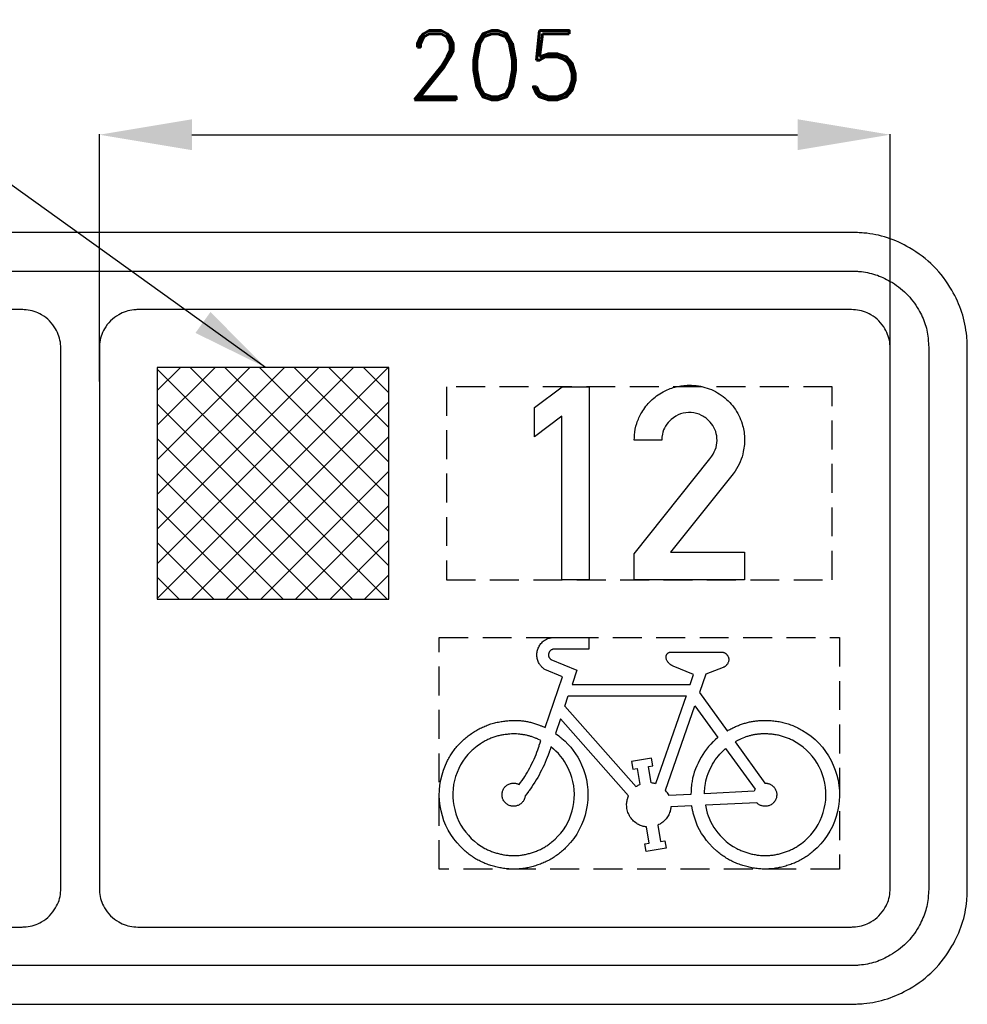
# Model space of a CAD drawing. Header units: millimetres. Extents: x 84 to 4098, y -145 to 1386.
# Tile 10 of 12: x 3729 to 3974, y 238 to 493. Entities that reach past the tile are written whole.
import ezdxf

# ---------------------------------------------------------------- set-up
doc = ezdxf.new("R2010")
doc.units = ezdxf.units.MM
doc.header["$LTSCALE"] = 5
doc.linetypes.add('ČÁRKOVANÁX2', pattern=[1.5, 1, -0.5])
doc.layers.add('Kóty', color=2, linetype='Continuous')
doc.layers.add('Značka', color=7, linetype='Continuous')
doc.styles.get("Standard").update_dxf_attribs({"font": 'romand.shx', "height": 18})
doc.dimstyles.get("Standard").update_dxf_attribs({"dimtxt": 18, "dimasz": 24, "dimexe": 0.18, "dimexo": 0.0625, "dimgap": 9, "dimtad": 1, "dimdec": 0, "dimzin": 0, "dimdsep": 46, "dimtxsty": 'Standard', "dimcen": 0.09, "dimadec": 0, "dimazin": 0, "dimtfac": 1, "dimtdec": 0, "dimtofl": 0, "dimtmove": 0, "dimatfit": 3, "dimfxl": 1, "dimtolj": 1, "dimtzin": 0, "dimarcsym": 0})

# ---------------------------------------------------------------- blocks, each defined once
blk = doc.blocks.new('*D29')
at = {"layer": 'Defpoints', "color": 0, "transparency": 16777216}
for p in [(3954.43, 463.16), (3749.43, 399.16), (3954.43, 399.16)]:
    blk.add_point(p, dxfattribs=at)
at = {"layer": 'Kóty', "color": 0, "lineweight": -2, "transparency": 16777216}
for p, q in [((3749.43, 399.22), (3749.43, 463.34)), ((3773.43, 463.16), (3930.43, 463.16)), ((3954.43, 399.22), (3954.43, 463.34))]:
    blk.add_line(p, q, dxfattribs=at)
at = {"layer": 'Kóty', "color": 0, "transparency": 16777216}
for points in [[(3773.43, 467.16), (3773.43, 459.16), (3749.43, 463.16)], [(3930.43, 467.16), (3930.43, 459.16), (3954.43, 463.16)]]:
    blk.add_solid(points, dxfattribs=at)
at = {"layer": 'Kóty', "color": 0, "transparency": 16777216, "insert": (3851.93, 481.16), "char_height": 18, "attachment_point": 5}
blk.add_mtext('\\A1;205', dxfattribs=at)

msp = doc.modelspace()

# ---------------------------------------------------------------- hatches: boundary and pattern name
at = {"layer": 'Značka'}
h = msp.add_hatch(dxfattribs=at)
h.set_pattern_fill('ANSI37', color=256, scale=2)
h.paths.add_polyline_path([(3764.43, 342.84), (3824.43, 342.84), (3824.43, 402.84), (3764.43, 402.84)])

# ---------------------------------------------------------------- linework, layer by layer
at = {"layer": 'Kóty'}
msp.add_lwpolyline([(3792.53, 402.84), (3696.7, 471.62)], dxfattribs=at)
msp.add_solid([(3778.22, 417.21), (3774.34, 411.8), (3792.53, 402.84)], dxfattribs=at)
at = {"layer": 'Značka', "color": 3}
for points in [[(3283.5, 237.84), (3944.43, 237.84, 0.003562), (3946, 237.9, 0.010736), (3947.57, 238.01, 0.055716), (3953.7, 239.27, 0.056161), (3959.43, 241.86, 0.069693), (3965.67, 246.59, 0.068357), (3970.41, 252.84, 0.056431), (3973.04, 258.58, 0.061133), (3974.27, 264.71), (3974.37, 266.27), (3974.43, 267.84), (3974.43, 407.84), (3974.37, 409.41), (3974.27, 410.98, 0.055717), (3973.01, 417.11, 0.056159), (3970.41, 422.84, 0.069687), (3965.68, 429.09, 0.068357), (3959.43, 433.82, 0.056437), (3953.7, 436.46, 0.061136), (3947.57, 437.68, 0.012254), (3946, 437.79, 0.004047), (3944.43, 437.84), (3283.5, 437.84)], [(3277.45, 427.84), (3944.43, 427.84, -0.003619), (3945.48, 427.8, -0.010672), (3946.52, 427.73, -0.055724), (3950.61, 426.89, -0.056165), (3954.43, 425.16, -0.069701), (3958.59, 422.01, -0.068364), (3961.75, 417.84, -0.056425), (3963.51, 414.02, -0.061098), (3964.32, 409.93), (3964.39, 408.89), (3964.43, 407.84), (3964.43, 267.84), (3964.39, 266.8), (3964.32, 265.75, -0.055728), (3963.48, 261.67, -0.056168), (3961.75, 257.84, -0.069701), (3958.6, 253.68, -0.068355), (3954.43, 250.52, -0.056435), (3950.61, 248.77, -0.061122), (3946.52, 247.95, -0.01217), (3945.48, 247.88, -0.004056), (3944.43, 247.84), (3277.45, 247.84)], [(3262.42, 257.84), (3729.43, 257.84, 0.003505), (3729.95, 257.86, 0.010675), (3730.47, 257.9, 0.055701), (3732.52, 258.32, 0.056165), (3734.43, 259.18, 0.069687), (3736.51, 260.76, 0.068336), (3738.09, 262.84, 0.056415), (3738.97, 264.75, 0.061115), (3739.37, 266.8), (3739.41, 267.32), (3739.43, 267.84), (3739.43, 407.84), (3739.41, 408.37), (3739.37, 408.89, 0.055752), (3738.95, 410.93, 0.056139), (3738.09, 412.84, 0.069682), (3736.51, 414.92, 0.06837), (3734.43, 416.5, 0.056416), (3732.52, 417.38, 0.061123), (3730.47, 417.79, 0.012246), (3729.95, 417.82), (3729.43, 417.84)], [(3944.43, 417.84), (3759.43, 417.84, 0.003617), (3758.91, 417.82, 0.010669), (3758.38, 417.79, 0.055729), (3756.34, 417.37, 0.056165), (3754.43, 416.5, 0.069715), (3752.35, 414.93, 0.068336), (3750.77, 412.84, 0.056415), (3749.89, 410.93, 0.061086), (3749.48, 408.89), (3749.45, 408.37), (3749.43, 407.84), (3749.43, 267.84), (3749.45, 267.32), (3749.48, 266.8, 0.055695), (3749.9, 264.75, 0.056165), (3750.77, 262.84, 0.069682), (3752.34, 260.76, 0.06837), (3754.43, 259.18, 0.05644), (3756.34, 258.31, 0.061106), (3758.38, 257.9, 0.012246), (3758.91, 257.86), (3759.43, 257.84), (3944.43, 257.84, 0.003505), (3944.95, 257.86, 0.010675), (3945.47, 257.9, 0.055701), (3947.52, 258.32, 0.056165), (3949.43, 259.18, 0.069715), (3951.51, 260.76, 0.068336), (3953.09, 262.84, 0.056415), (3953.97, 264.75, 0.061115), (3954.37, 266.8), (3954.41, 267.32), (3954.43, 267.84), (3954.43, 407.84), (3954.41, 408.37), (3954.37, 408.89, 0.055752), (3953.95, 410.93, 0.056139), (3953.09, 412.84, 0.069682), (3951.51, 414.92, 0.06837), (3949.43, 416.5, 0.05644), (3947.52, 417.38, 0.061135), (3945.47, 417.79, 0.012246), (3944.95, 417.82), (3944.43, 417.84)], [(3888.1, 347.84), (3888.1, 354.53), (3907.66, 379.14), (3907.95, 379.5), (3908.22, 379.87, 0.082978), (3909.28, 382.1, 0.094436), (3909.51, 384.55, 0.092124), (3909, 386.77, 0.08403), (3907.74, 388.7, 0.098147), (3905.52, 390.42, 0.106063), (3902.84, 391.14, 0.106172), (3900.1, 390.8, 0.099944), (3897.7, 389.39, 0.083722), (3896.21, 387.65, 0.091652), (3895.4, 385.56), (3895.28, 384.79), (3895.22, 384.01), (3888.1, 384.01), (3888.12, 384.68), (3888.15, 385.35, -0.059418), (3888.75, 388.36, -0.058217), (3890.03, 391.16, -0.072146), (3892.41, 394.23, -0.072226), (3895.55, 396.5, -0.061483), (3898.57, 397.75, -0.059935), (3901.8, 398.23, -0.083066), (3906.42, 397.69, -0.087047), (3910.62, 395.65, -0.087761), (3913.98, 392.41, -0.087812), (3916.03, 388.25, -0.0685), (3916.67, 384.69, -0.062425), (3916.36, 381.08, -0.050671), (3915.58, 378.4, -0.061828), (3914.23, 375.98), (3913.97, 375.61), (3913.69, 375.25), (3897.45, 354.98), (3916.64, 354.98), (3916.64, 347.84), (3888.1, 347.84)], [(3910.92, 329.09), (3911.01, 329.07), (3911.1, 329.05), (3911.12, 329.04), (3911.14, 329.04), (3911.21, 329.02), (3911.29, 328.99), (3911.37, 328.96), (3911.46, 328.92), (3911.55, 328.87), (3911.63, 328.82), (3911.71, 328.77), (3911.78, 328.72), (3911.88, 328.64), (3911.97, 328.56), (3912.05, 328.48), (3912.13, 328.39), (3912.2, 328.29), (3912.27, 328.19), (3912.33, 328.09), (3912.38, 327.99), (3912.44, 327.88), (3912.48, 327.77), (3912.52, 327.65), (3912.54, 327.54), (3912.57, 327.42), (3912.58, 327.3), (3912.59, 327.18), (3912.58, 327.06), (3912.57, 326.9), (3912.55, 326.74), (3912.51, 326.58), (3912.45, 326.43), (3912.39, 326.28), (3912.31, 326.13), (3912.22, 325.99), (3912.13, 325.86), (3912.04, 325.76), (3911.96, 325.66), (3911.87, 325.56), (3911.77, 325.47), (3911.67, 325.39), (3911.56, 325.32), (3911.47, 325.26), (3911.38, 325.21), (3911.36, 325.2), (3911.34, 325.19), (3911.22, 325.14), (3911.1, 325.09), (3906.67, 323.4), (3905, 318.6), (3912.18, 308.66), (3912.23, 308.69), (3912.28, 308.72), (3912.47, 308.82), (3912.66, 308.93), (3912.9, 309.05), (3913.14, 309.18), (3913.38, 309.31), (3913.62, 309.43), (3913.87, 309.55), (3914.11, 309.67, -0.015487), (3915.11, 310.1, -0.016457), (3916.13, 310.47, -0.016376), (3917.17, 310.78, -0.015321), (3918.23, 311.03, -0.01565), (3919.31, 311.21, -0.017283), (3920.4, 311.33, -0.015835), (3921.49, 311.38, -0.011284), (3922.59, 311.36, -0.014101), (3923.95, 311.29, -0.019834), (3925.3, 311.13, -0.0215), (3926.64, 310.86, -0.019147), (3927.95, 310.48, -0.019094), (3929.23, 310.02, -0.021226), (3930.48, 309.45, -0.019713), (3931.67, 308.8), (3932.82, 308.06), (3933.93, 307.26), (3934.98, 306.4), (3935.96, 305.45), (3936.87, 304.43), (3937.7, 303.35), (3938.45, 302.21), (3939.1, 301.02), (3939.68, 299.78), (3940.19, 298.51), (3940.61, 297.22), (3940.93, 295.89), (3941.15, 294.55), (3941.27, 293.19), (3941.29, 291.83), (3941.2, 290.47), (3941.02, 289.11), (3940.77, 287.77), (3940.43, 286.45), (3939.99, 285.16), (3939.45, 283.91), (3938.83, 282.7), (3938.11, 281.54), (3937.31, 280.44), (3936.44, 279.39), (3935.51, 278.39), (3934.51, 277.46, -0.02084), (3933.45, 276.61, -0.019015), (3932.32, 275.84, -0.019048), (3931.14, 275.15, -0.020869), (3929.92, 274.56, -0.019563), (3928.65, 274.06, -0.015041), (3927.35, 273.65, -0.015032), (3926.03, 273.3, -0.019523), (3924.69, 273.05, -0.020837), (3923.33, 272.9, -0.019043), (3921.97, 272.86, -0.019021), (3920.6, 272.91, -0.020896), (3919.25, 273.07, -0.019625), (3917.91, 273.32, -0.015111), (3916.6, 273.68, -0.015079), (3915.3, 274.09, -0.019589), (3914.04, 274.6, -0.020818), (3912.82, 275.2, -0.018903), (3911.65, 275.9, -0.018869), (3910.52, 276.67, -0.020635), (3909.46, 277.53), (3908.47, 278.47), (3907.54, 279.47), (3906.83, 280.3), (3906.17, 281.18), (3905.56, 282.09), (3905.01, 283.04), (3904.52, 284.01), (3904.1, 285.01), (3903.75, 286.04), (3903.46, 287.09), (3903.39, 287.35), (3903.33, 287.61), (3903.28, 287.83), (3903.23, 288.04), (3903.22, 288.09), (3903.21, 288.15), (3903.01, 289.22), (3897.59, 288.95), (3897.55, 288.65), (3897.5, 288.35), (3897.49, 288.29), (3897.48, 288.23), (3897.42, 287.99), (3897.36, 287.76), (3897.26, 287.48), (3897.15, 287.2), (3897.02, 286.92), (3896.88, 286.66), (3896.72, 286.4), (3896.54, 286.15), (3896.36, 285.9), (3896.17, 285.66), (3895.97, 285.44), (3895.75, 285.23), (3895.52, 285.03), (3895.28, 284.85), (3895.08, 284.71), (3894.87, 284.59), (3894.82, 284.56), (3894.77, 284.53), (3894.5, 284.39), (3894.23, 284.25), (3894.91, 280.03), (3896.02, 280.21), (3896.34, 278.24), (3891.16, 277.41), (3890.84, 279.38), (3891.95, 279.56), (3891.27, 283.78), (3891, 283.81), (3890.74, 283.86), (3890.68, 283.87), (3890.63, 283.88), (3890.42, 283.93), (3890.21, 283.99), (3889.95, 284.07), (3889.7, 284.16), (3889.45, 284.27), (3889.21, 284.39), (3888.97, 284.53), (3888.74, 284.67), (3888.46, 284.86), (3888.19, 285.07), (3887.93, 285.29), (3887.69, 285.53), (3887.47, 285.79), (3887.26, 286.05), (3887.07, 286.33), (3886.89, 286.63), (3886.73, 286.92), (3886.58, 287.23), (3886.46, 287.54), (3886.35, 287.87), (3886.27, 288.2), (3886.2, 288.53), (3886.16, 288.87), (3886.13, 289.2), (3886.12, 289.48), (3886.12, 289.75), (3886.14, 290.02), (3886.17, 290.29), (3886.21, 290.56), (3886.27, 290.82), (3886.33, 291.03), (3886.39, 291.24), (3886.41, 291.29), (3886.43, 291.34), (3886.53, 291.59), (3886.63, 291.85), (3868.94, 311.83), (3867.64, 308.02), (3868.5, 307.38), (3868.54, 307.35), (3868.58, 307.32), (3868.75, 307.19), (3868.92, 307.06), (3869.13, 306.89), (3869.34, 306.72), (3870.14, 306.01), (3870.89, 305.26), (3871.61, 304.46), (3872.27, 303.62), (3872.89, 302.74), (3873.45, 301.82), (3873.95, 300.87), (3874.41, 299.9), (3874.92, 298.66), (3875.35, 297.39), (3875.68, 296.09), (3875.91, 294.77), (3876.05, 293.43), (3876.08, 292.09), (3876.02, 290.76), (3875.86, 289.42), (3875.64, 288.1), (3875.33, 286.8), (3874.93, 285.52), (3874.42, 284.28), (3873.83, 283.07), (3873.16, 281.92), (3872.39, 280.81), (3871.56, 279.76), (3870.67, 278.76, -0.019188), (3869.72, 277.82, -0.020471), (3868.7, 276.95, -0.018729), (3867.62, 276.16, -0.018711), (3866.48, 275.44, -0.020515), (3865.29, 274.82, -0.019217), (3864.07, 274.29, -0.014775), (3862.8, 273.84, -0.014777), (3861.52, 273.45, -0.019229), (3860.21, 273.15, -0.020516), (3858.89, 272.95, -0.018706), (3857.55, 272.86, -0.018726), (3856.21, 272.85, -0.020481), (3854.87, 272.95, -0.019185), (3853.55, 273.14, -0.014762), (3852.24, 273.43, -0.01479), (3850.94, 273.78, -0.019232), (3849.68, 274.22, -0.020463), (3848.45, 274.75, -0.018662), (3847.26, 275.37, -0.018691), (3846.12, 276.08, -0.020535), (3845.04, 276.87, -0.019217), (3844.02, 277.73), (3843.05, 278.67), (3842.14, 279.65), (3841.3, 280.69), (3840.53, 281.79), (3839.86, 282.95), (3839.26, 284.15), (3838.76, 285.39), (3838.35, 286.67), (3838.02, 287.97), (3837.77, 289.28), (3837.6, 290.61), (3837.54, 291.95), (3837.57, 293.29), (3837.7, 294.63), (3837.93, 295.95), (3838.25, 297.25), (3838.67, 298.52), (3839.15, 299.78), (3839.71, 300.99, -0.020445), (3840.36, 302.16), (3841.1, 303.28, -0.0187), (3841.91, 304.35, -0.020514), (3842.8, 305.35, -0.019245), (3843.77, 306.28, -0.014798), (3844.79, 307.14, -0.01481), (3845.86, 307.95, -0.019249), (3846.98, 308.68, -0.02049), (3848.15, 309.33, -0.018568), (3849.37, 309.89, -0.018517), (3850.62, 310.37, -0.0203), (3851.91, 310.74, -0.018791), (3853.22, 311.03, -0.013967), (3854.55, 311.22, -0.01135), (3855.62, 311.33, -0.015395), (3856.7, 311.39, -0.01676), (3857.77, 311.38, -0.015533), (3858.85, 311.3, -0.01598), (3859.91, 311.16, -0.018373), (3860.96, 310.95, -0.01711), (3861.99, 310.67, -0.012083), (3863, 310.33), (3863.25, 310.24), (3863.5, 310.15), (3863.7, 310.07), (3863.9, 309.99), (3863.95, 309.97), (3864, 309.95), (3864.99, 309.53), (3869.48, 322.71), (3864.94, 324.56), (3864.76, 324.69), (3864.58, 324.82), (3864.55, 324.84), (3864.51, 324.87), (3864.38, 324.98), (3864.24, 325.1), (3864.09, 325.26), (3863.94, 325.42), (3863.8, 325.59), (3863.66, 325.77), (3863.54, 325.95), (3863.43, 326.14), (3863.3, 326.39), (3863.18, 326.64), (3863.08, 326.89), (3862.99, 327.16), (3862.93, 327.43), (3862.88, 327.7), (3862.85, 327.97), (3862.84, 328.25), (3862.83, 328.53), (3862.85, 328.8), (3862.88, 329.08), (3862.93, 329.35), (3863, 329.62), (3863.09, 329.88), (3863.19, 330.14), (3863.31, 330.39), (3863.44, 330.63), (3863.58, 330.87), (3863.74, 331.09), (3863.91, 331.31), (3864.1, 331.51), (3864.3, 331.71), (3864.51, 331.88), (3864.73, 332.05), (3864.91, 332.18), (3865.1, 332.29), (3865.3, 332.4), (3865.5, 332.5), (3865.7, 332.58), (3865.91, 332.66), (3866.12, 332.72), (3866.34, 332.77), (3866.39, 332.78), (3866.44, 332.79), (3866.49, 332.8), (3866.53, 332.8), (3866.54, 332.81), (3866.55, 332.81), (3866.77, 332.84), (3876.29, 332.84), (3876.29, 329.85), (3867.19, 329.85), (3867.12, 329.84), (3867.05, 329.82), (3867.04, 329.82), (3867.02, 329.82), (3866.97, 329.81), (3866.91, 329.79), (3866.84, 329.77), (3866.78, 329.74), (3866.71, 329.71), (3866.65, 329.68), (3866.58, 329.65), (3866.52, 329.61), (3866.45, 329.56), (3866.38, 329.5), (3866.31, 329.44), (3866.25, 329.38), (3866.19, 329.31), (3866.14, 329.24), (3866.09, 329.16), (3866.04, 329.09), (3866, 329.01), (3865.96, 328.93), (3865.93, 328.84), (3865.91, 328.76), (3865.89, 328.67), (3865.87, 328.58), (3865.86, 328.49), (3865.86, 328.4), (3865.86, 328.31), (3865.87, 328.22), (3865.88, 328.13), (3865.9, 328.05), (3865.92, 327.96), (3865.95, 327.88), (3865.98, 327.79), (3866.02, 327.71), (3866.05, 327.65), (3866.09, 327.59), (3866.13, 327.53), (3866.17, 327.47), (3866.22, 327.41), (3866.27, 327.36), (3866.31, 327.32), (3866.35, 327.28), (3866.36, 327.27), (3866.37, 327.26), (3866.43, 327.22), (3866.48, 327.17), (3873.22, 324.42), (3871.97, 320.73), (3902.57, 320.73), (3903.45, 323.27), (3898.16, 325.47), (3898.03, 325.52), (3897.91, 325.58), (3897.89, 325.59), (3897.86, 325.61), (3897.77, 325.66), (3897.68, 325.72), (3897.56, 325.79), (3897.45, 325.87), (3897.35, 325.96), (3897.24, 326.05), (3897.15, 326.15), (3897.05, 326.24), (3896.94, 326.37), (3896.83, 326.5), (3896.72, 326.64), (3896.63, 326.79), (3896.55, 326.94), (3896.48, 327.09), (3896.42, 327.25), (3896.38, 327.42), (3896.36, 327.51), (3896.34, 327.6), (3896.33, 327.69), (3896.33, 327.79), (3896.33, 327.88), (3896.34, 327.97), (3896.35, 328.06), (3896.37, 328.15), (3896.4, 328.24), (3896.43, 328.33), (3896.47, 328.41), (3896.52, 328.49), (3896.57, 328.57), (3896.63, 328.64), (3896.69, 328.71), (3896.76, 328.78), (3896.82, 328.83), (3896.88, 328.87), (3896.94, 328.91), (3897, 328.95), (3897.07, 328.98), (3897.14, 329.01), (3897.21, 329.04), (3897.28, 329.06), (3897.3, 329.06), (3897.31, 329.07), (3897.33, 329.07), (3897.35, 329.08), (3897.37, 329.08), (3897.39, 329.08), (3897.41, 329.09), (3897.42, 329.09), (3910.92, 329.09)], [(3859.79, 291.81), (3859.77, 291.64), (3859.73, 291.47), (3859.73, 291.44), (3859.72, 291.41), (3859.69, 291.27), (3859.64, 291.14), (3859.59, 290.99), (3859.52, 290.83), (3859.44, 290.68), (3859.35, 290.53), (3859.25, 290.39), (3859.15, 290.26), (3859.01, 290.09), (3858.86, 289.94), (3858.7, 289.8), (3858.53, 289.67), (3858.35, 289.55), (3858.17, 289.45), (3857.97, 289.37), (3857.77, 289.29), (3857.57, 289.23), (3857.36, 289.18, -0.021323), (3857.15, 289.15, -0.019086), (3856.94, 289.13, -0.019032), (3856.72, 289.13, -0.021149), (3856.51, 289.15), (3856.3, 289.18), (3856.09, 289.22), (3855.89, 289.28), (3855.68, 289.35), (3855.49, 289.44), (3855.3, 289.54), (3855.12, 289.65), (3854.95, 289.78), (3854.79, 289.92), (3854.64, 290.07), (3854.5, 290.23), (3854.36, 290.39), (3854.25, 290.57), (3854.14, 290.76), (3854.05, 290.95), (3853.97, 291.15), (3853.91, 291.35), (3853.87, 291.56), (3853.83, 291.77), (3853.81, 291.98), (3853.81, 292.2), (3853.82, 292.41), (3853.85, 292.62), (3853.89, 292.83), (3853.95, 293.03), (3854.02, 293.23), (3854.1, 293.43), (3854.2, 293.62), (3854.31, 293.8), (3854.44, 293.97), (3854.57, 294.14), (3854.72, 294.29), (3854.88, 294.43), (3855.05, 294.56), (3855.23, 294.68), (3855.41, 294.79), (3855.6, 294.88), (3855.8, 294.96), (3856, 295.03), (3856.21, 295.07, -0.019283), (3856.42, 295.11, -0.014219), (3856.63, 295.13, -0.011559), (3856.8, 295.13, -0.015501), (3856.98, 295.13), (3857.15, 295.12), (3857.32, 295.1), (3857.48, 295.06), (3857.65, 295.02), (3857.78, 294.98), (3857.9, 294.93), (3857.93, 294.91), (3857.97, 294.9), (3858.12, 294.83), (3858.27, 294.75), (3858.64, 295.27), (3859.01, 295.8), (3859.08, 295.9), (3859.16, 296.01), (3859.44, 296.43), (3859.72, 296.86), (3860.06, 297.41), (3860.38, 297.96), (3860.7, 298.51), (3861, 299.08), (3861.3, 299.65), (3861.58, 300.22), (3861.86, 300.8), (3862.13, 301.38), (3862.39, 301.96), (3862.63, 302.56), (3862.86, 303.15), (3863.08, 303.75), (3863.25, 304.24), (3863.41, 304.73), (3863.45, 304.85), (3863.48, 304.97), (3863.67, 305.58), (3863.85, 306.2), (3863.06, 306.55), (3863.02, 306.57), (3862.98, 306.59), (3862.82, 306.66), (3862.65, 306.73), (3862.45, 306.81), (3862.25, 306.89), (3861.43, 307.18, 0.016042), (3860.6, 307.41, 0.016006), (3859.75, 307.61, 0.014979), (3858.89, 307.74, 0.015322), (3858.02, 307.84, 0.0168), (3857.15, 307.87, 0.015435), (3856.27, 307.86, 0.011026), (3855.4, 307.79, 0.013743), (3854.32, 307.67, 0.019356), (3853.25, 307.48, 0.02097), (3852.19, 307.2, 0.01869), (3851.16, 306.85, 0.018639), (3850.16, 306.42, 0.020776), (3849.19, 305.92, 0.019253), (3848.26, 305.35), (3847.37, 304.72), (3846.52, 304.04, 0.019221), (3845.71, 303.31, 0.020765), (3844.96, 302.53), (3844.27, 301.68), (3843.64, 300.79), (3843.08, 299.86), (3842.59, 298.89), (3842.16, 297.88), (3841.79, 296.86), (3841.49, 295.81), (3841.26, 294.75), (3841.12, 293.66), (3841.05, 292.58), (3841.06, 291.49), (3841.15, 290.4), (3841.32, 289.33), (3841.54, 288.26), (3841.83, 287.21), (3842.2, 286.18), (3842.64, 285.19), (3843.16, 284.23), (3843.74, 283.31), (3844.39, 282.43), (3845.1, 281.6), (3845.84, 280.81), (3846.64, 280.07), (3847.49, 279.39), (3848.4, 278.78), (3849.34, 278.23, 0.020359), (3850.32, 277.75, 0.019109), (3851.33, 277.35, 0.014689), (3852.37, 277.02, 0.014718), (3853.42, 276.74, 0.019088), (3854.49, 276.53, 0.02035), (3855.57, 276.4, 0.018555), (3856.66, 276.35, 0.01857), (3857.75, 276.37, 0.020364), (3858.83, 276.48, 0.019069), (3859.9, 276.67, 0.014644), (3860.96, 276.93, 0.01467), (3862.01, 277.25, 0.019088), (3863.02, 277.63, 0.020344), (3864.01, 278.09, 0.018594), (3864.96, 278.62, 0.018565), (3865.88, 279.21, 0.02031), (3866.74, 279.88), (3867.56, 280.6), (3868.32, 281.38), (3869.04, 282.2), (3869.71, 283.06), (3870.31, 283.97), (3870.84, 284.92), (3871.31, 285.9), (3871.69, 286.92), (3872, 287.96), (3872.24, 289.03), (3872.43, 290.1), (3872.54, 291.18), (3872.58, 292.27), (3872.52, 293.36), (3872.4, 294.44), (3872.2, 295.51), (3871.92, 296.56), (3871.57, 297.6), (3871.25, 298.41), (3870.89, 299.21), (3870.48, 299.99), (3870.03, 300.74), (3869.54, 301.46), (3869, 302.14), (3868.42, 302.78), (3867.8, 303.39), (3867.64, 303.54), (3867.48, 303.68), (3867.35, 303.8), (3867.22, 303.91), (3867.18, 303.94), (3867.15, 303.97), (3866.49, 304.53), (3866.27, 303.84), (3866.04, 303.16), (3865.99, 303.02), (3865.95, 302.88), (3865.75, 302.34), (3865.55, 301.8), (3865.28, 301.13), (3865, 300.46), (3864.7, 299.8), (3864.4, 299.14), (3864.08, 298.49), (3863.74, 297.85), (3863.4, 297.21), (3863.05, 296.58), (3862.69, 295.95), (3862.31, 295.34), (3861.92, 294.73), (3861.52, 294.13), (3861.19, 293.65), (3860.85, 293.19), (3860.76, 293.07), (3860.67, 292.96), (3860.23, 292.38), (3859.79, 291.81)], [(3921.97, 295.11), (3922.14, 295.11), (3922.31, 295.1), (3922.34, 295.1), (3922.37, 295.1), (3922.51, 295.08), (3922.64, 295.05), (3922.81, 295.02), (3922.97, 294.97), (3923.13, 294.91), (3923.29, 294.84), (3923.44, 294.76), (3923.59, 294.67), (3923.77, 294.56), (3923.94, 294.43), (3924.1, 294.29), (3924.25, 294.14), (3924.38, 293.98), (3924.51, 293.8), (3924.62, 293.62), (3924.72, 293.43), (3924.81, 293.24), (3924.88, 293.04), (3924.94, 292.83), (3924.98, 292.62), (3925.01, 292.41), (3925.02, 292.2), (3925.02, 291.99), (3925, 291.78), (3924.97, 291.56), (3924.93, 291.36), (3924.87, 291.15), (3924.79, 290.95), (3924.7, 290.76), (3924.6, 290.57), (3924.48, 290.4), (3924.35, 290.23), (3924.21, 290.07), (3924.06, 289.91), (3923.9, 289.77), (3923.73, 289.65), (3923.55, 289.53), (3923.36, 289.43), (3923.17, 289.34), (3922.97, 289.27), (3922.76, 289.21), (3922.56, 289.16), (3922.35, 289.13, -0.018809), (3922.13, 289.12, -0.018883), (3921.92, 289.12), (3921.71, 289.13), (3921.5, 289.16), (3921.29, 289.21), (3921.12, 289.25), (3920.96, 289.31), (3920.8, 289.37), (3920.65, 289.44), (3920.5, 289.52), (3920.36, 289.62), (3920.25, 289.7), (3920.14, 289.78), (3920.11, 289.8), (3920.09, 289.83), (3919.96, 289.94), (3919.84, 290.06), (3906.52, 289.39), (3906.71, 288.53), (3906.93, 287.67), (3906.98, 287.5), (3907.03, 287.33), (3907.25, 286.66), (3907.5, 286.01), (3907.86, 285.2), (3908.27, 284.42), (3908.73, 283.66), (3909.23, 282.93), (3909.78, 282.23), (3910.36, 281.56), (3911.13, 280.76), (3911.94, 280.01), (3912.81, 279.33), (3913.73, 278.71), (3914.69, 278.16, 0.021083), (3915.69, 277.69, 0.019573), (3916.73, 277.3, 0.014298), (3917.79, 276.97, 0.014306), (3918.86, 276.7, 0.01953), (3919.95, 276.5, 0.021067), (3921.05, 276.39, 0.018972), (3922.15, 276.36, 0.018886), (3923.26, 276.41, 0.020753), (3924.36, 276.54, 0.019433), (3925.44, 276.76, 0.014777), (3926.51, 277.05, 0.014725), (3927.56, 277.39, 0.019382), (3928.59, 277.8, 0.020712), (3929.58, 278.29, 0.018822), (3930.53, 278.86), (3931.44, 279.48), (3932.3, 280.18), (3933.1, 280.94), (3933.86, 281.75), (3934.56, 282.6), (3935.21, 283.5), (3935.79, 284.44), (3936.3, 285.43), (3936.73, 286.44), (3937.09, 287.49), (3937.36, 288.56), (3937.57, 289.65), (3937.71, 290.75), (3937.78, 291.85), (3937.77, 292.96), (3937.67, 294.06), (3937.5, 295.15), (3937.25, 296.23), (3936.91, 297.28), (3936.5, 298.31), (3936.04, 299.32), (3935.51, 300.29), (3934.91, 301.22), (3934.24, 302.1), (3933.52, 302.93), (3932.73, 303.71), (3931.88, 304.42), (3930.99, 305.07), (3930.06, 305.68), (3929.1, 306.22, 0.020689), (3928.1, 306.68, 0.018701), (3927.06, 307.07, 0.018649), (3926, 307.39, 0.020445), (3924.92, 307.62, 0.018955), (3923.82, 307.78, 0.014107), (3922.72, 307.86, 0.011447), (3921.83, 307.89, 0.015515), (3920.94, 307.87, 0.016956), (3920.05, 307.79, 0.015703), (3919.17, 307.66, 0.016144), (3918.31, 307.48, 0.018528), (3917.46, 307.24, 0.017251), (3916.63, 306.94), (3915.82, 306.6), (3915.62, 306.51), (3915.42, 306.42), (3915.26, 306.34), (3915.1, 306.26), (3915.06, 306.24), (3915.02, 306.22), (3914.24, 305.82), (3921.97, 295.11)]]:
    msp.add_lwpolyline(points, format="xyb", dxfattribs=at)
for points in [[(3729.62, 417.84), (3262.42, 417.84)], [(3869.32, 347.84), (3869.32, 390.25), (3862.22, 384.91), (3862.22, 392.5), (3869.39, 397.85), (3876.43, 397.85), (3876.43, 347.84), (3869.32, 347.84)], [(3888.83, 298.95), (3889.51, 294.73), (3889.46, 294.71), (3889.41, 294.68), (3889.22, 294.59), (3889.02, 294.48), (3888.83, 294.37), (3888.65, 294.25), (3888.61, 294.22), (3888.56, 294.19), (3870.05, 315.09), (3870.95, 317.73), (3901.52, 317.73), (3893.59, 294.98), (3893.53, 294.99), (3893.48, 295.01), (3893.26, 295.07), (3893.04, 295.12), (3892.81, 295.16), (3892.59, 295.19), (3892.53, 295.2), (3892.47, 295.21), (3891.79, 299.43), (3892.9, 299.6), (3892.59, 301.58), (3887.41, 300.74), (3887.72, 298.77), (3888.83, 298.95)], [(3903.8, 315.15), (3909.73, 306.93), (3909.1, 306.38), (3909.07, 306.35), (3909.04, 306.32), (3908.92, 306.21), (3908.79, 306.09), (3908.64, 305.95), (3908.49, 305.81), (3907.9, 305.21), (3907.34, 304.58), (3906.81, 303.93), (3906.31, 303.26), (3905.84, 302.56), (3905.4, 301.84), (3905, 301.1), (3904.62, 300.34), (3904.27, 299.58), (3903.95, 298.79), (3903.66, 298), (3903.42, 297.19), (3903.22, 296.38), (3903.06, 295.55), (3902.96, 294.89), (3902.89, 294.22), (3902.88, 294.05), (3902.86, 293.89), (3902.81, 293.05), (3902.78, 292.21), (3897.08, 291.92), (3897.04, 292), (3897.01, 292.07), (3896.85, 292.36), (3896.68, 292.64), (3896.49, 292.91), (3896.29, 293.17), (3896.23, 293.23), (3896.18, 293.3), (3903.8, 315.15)], [(3919.39, 293.56), (3919.38, 293.53), (3919.37, 293.51), (3919.31, 293.4), (3919.27, 293.3), (3919.22, 293.19), (3919.18, 293.08), (3919.18, 293.06), (3919.17, 293.03), (3906.28, 292.38), (3906.31, 293.05), (3906.36, 293.71), (3906.37, 293.85), (3906.39, 293.98), (3906.45, 294.51), (3906.54, 295.03), (3906.67, 295.68), (3906.84, 296.33), (3907.03, 296.97), (3907.25, 297.6), (3907.5, 298.22), (3907.78, 298.83), (3908.07, 299.43), (3908.38, 300.02), (3908.72, 300.6), (3909.09, 301.16), (3909.48, 301.7), (3909.9, 302.21), (3910.25, 302.61), (3910.62, 303), (3910.72, 303.09), (3910.81, 303.18), (3911.29, 303.64), (3911.78, 304.09), (3919.39, 293.56)]]:
    msp.add_lwpolyline(points, dxfattribs=at)
at = {"layer": 'Značka', "color": 5}
msp.add_lwpolyline([(3764.43, 342.84), (3824.43, 342.84), (3824.43, 402.84), (3764.43, 402.84), (3764.43, 342.84)], dxfattribs=at)
at = {"layer": 'Značka', "color": 6, "linetype": 'ČÁRKOVANÁX2', "ltscale": 1.5}
for points in [[(3839.43, 347.84), (3939.43, 347.84), (3939.43, 397.84), (3839.43, 397.84), (3839.43, 347.84)], [(3837.55, 272.84), (3837.55, 332.84), (3941.31, 332.84), (3941.31, 272.84), (3837.55, 272.84)]]:
    msp.add_lwpolyline(points, dxfattribs=at)

# ---------------------------------------------------------------- dimensions: what is measured, and where the dimension line sits
at = {"layer": 'Kóty'}
dim = msp.add_linear_dim(base=(3954.43, 463.16), p1=(3749.43, 399.16), p2=(3954.43, 399.16), dimstyle='Standard', dxfattribs=at)
dim.commit()
dim.dimension.update_dxf_attribs({"geometry": '*D29', "text_midpoint": (3851.93, 481.16)})

doc.saveas('drawing.dxf')
